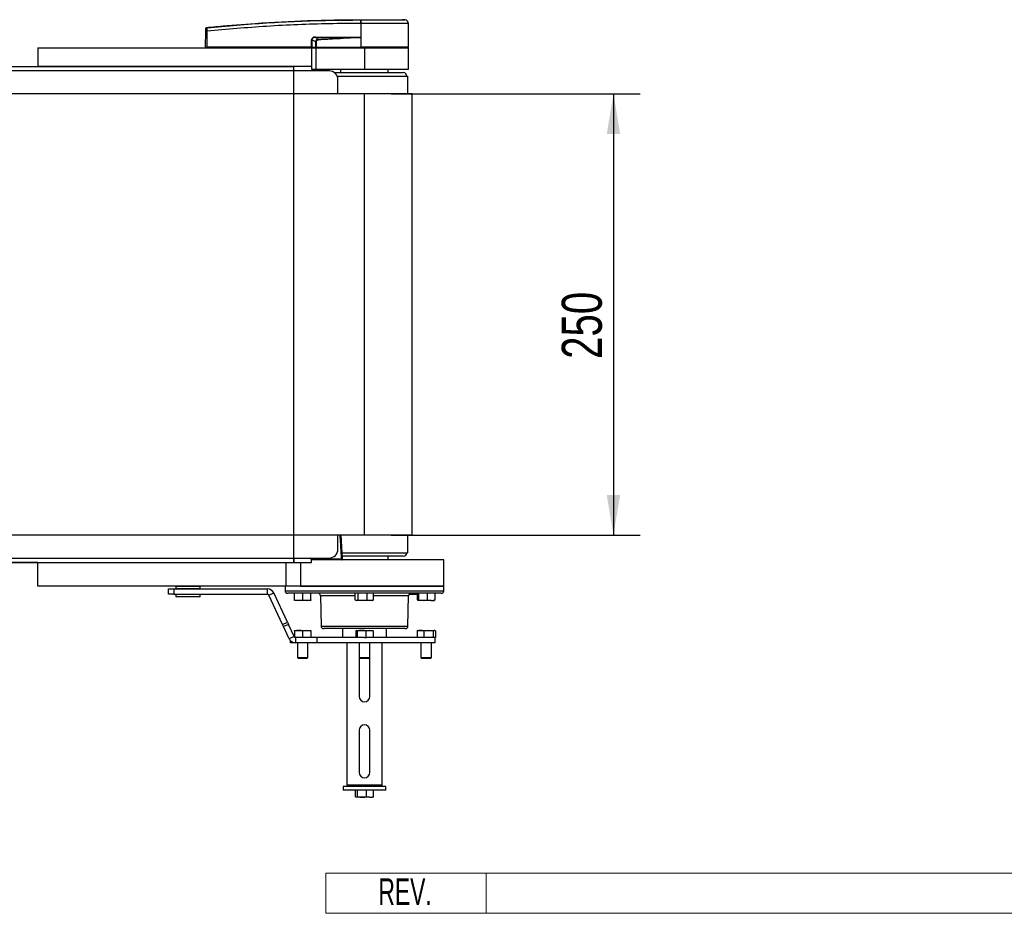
# Model space of a CAD drawing. Header units: millimetres. Extents: x 0 to 420, y 0 to 297.
# Tile 3 of 10: x 192 to 266, y 66 to 133. Entities that reach past the tile are written whole.
import ezdxf
from ezdxf.enums import TextEntityAlignment as Align

# ---------------------------------------------------------------- set-up
doc = ezdxf.new("R2010")
doc.units = ezdxf.units.MM
doc.layers.add('CARTIGLIO', color=140, linetype='Continuous')
doc.layers.add('QUOTE', color=174, linetype='Continuous')
doc.styles.add('SLDTEXTSTYLE0', font='TXT', dxfattribs={"width": 0.6382978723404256})
doc.styles.add('SLDTEXTSTYLE3', font='TXT', dxfattribs={"width": 0.75})
doc.dimstyles.new('SLDDIMSTYLE0', dxfattribs={"dimtxt": 3, "dimasz": 3, "dimexe": 0, "dimexo": 0.0625, "dimgap": 0.75, "dimtad": 1, "dimlfac": 7.56947306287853, "dimrnd": 1e-09, "dimzin": 12, "dimdsep": 46, "dimtxsty": 'SLDTEXTSTYLE3', "dimsah": 1, "dimcen": 0.09, "dimadec": 0, "dimazin": 3, "dimtfac": 1, "dimtdec": 3, "dimtofl": 0, "dimtmove": 0, "dimatfit": 3, "dimfxl": 0, "dimfrac": 2, "dimtolj": 1, "dimtzin": 12, "dimarcsym": 0})

# ---------------------------------------------------------------- blocks, each defined once
blk = doc.blocks.new('SW_NOTE_0_27')
at = {"layer": 'CARTIGLIO', "color": 0, "insert": (2.340425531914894, 2.578135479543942), "char_height": 2, "attachment_point": 2, "style": 'SLDTEXTSTYLE0'}
blk.add_mtext('REV.', dxfattribs=at)
blk = doc.blocks.new('Cartiglio ALUSIC')
at = {"color": 161, "linetype": 'Continuous', "lineweight": 18}
for p, q in [((113.971100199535, 150.9990413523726), (113.971100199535, 153.9990413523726)), ((113.971100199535, 153.9990413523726), (313.621100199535, 153.9990413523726)), ((125.971100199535, 153.9990413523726), (125.971100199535, 150.9990413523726)), ((113.971100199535, 150.9990413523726), (313.621100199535, 150.9990413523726))]:
    blk.add_line(p, q, dxfattribs=at)
at = {"layer": 'CARTIGLIO', "color": 140}
blk.add_blockref('SW_NOTE_0_27', (117.5683224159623, 151.0374199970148), dxfattribs=at)
at = {"layer": 'CARTIGLIO', "color": 140, "style": 'SLDTEXTSTYLE0', "width": 0.6382978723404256}
for tag, height, p in [('AUTOATTR1', 3.5, (223.449403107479, 133.7003798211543)), ('AUTOATTR2', 3.5, (221.9290871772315, 127.4217635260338)), ('AUTOATTR11', 3.5, (222.8622803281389, 121.4105734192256)), ('AUTOATTR8', 4, (219.2444208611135, 110.0025032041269)), ('AUTOATTR9', 4, (218.1221976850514, 100.4234402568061)), ('AUTOATTR0', 4, (249.0325362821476, 100.3118048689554))]:
    blk.add_attdef(tag, text='', height=height, dxfattribs=at).set_placement(p, align=Align.TOP_CENTER)
at = {"layer": 'CARTIGLIO', "color": 140}
for tag in ['AUTOATTR13', 'AUTOATTR12', 'AUTOATTR10', 'AUTOATTR7', 'AUTOATTR6', 'AUTOATTR5', 'AUTOATTR4', 'AUTOATTR3']:
    blk.add_attdef(tag, (0, 0), '', height=4, dxfattribs=at)
blk = doc.blocks.new('_D_2')
at = {"layer": 'QUOTE'}
for p, q in [((220.0767690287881, 127.5086107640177), (238.703905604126, 127.5086107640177)), ((236.703905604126, 127.5086107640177), (236.703905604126, 94.48121269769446)), ((220.0767690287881, 94.48121269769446), (238.703905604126, 94.48121269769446))]:
    blk.add_line(p, q, dxfattribs=at)
for points in [[(236.703905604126, 127.5086107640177), (236.203905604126, 124.5086107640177), (237.203905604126, 124.5086107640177)], [(236.703905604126, 94.48121269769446), (237.203905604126, 97.48121269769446), (236.203905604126, 97.48121269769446)]]:
    blk.add_solid(points, dxfattribs=at)
at = {"layer": 'QUOTE', "insert": (232.8367022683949, 107.6699117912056), "char_height": 3, "attachment_point": 1, "rotation": 90.00000000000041, "style": 'SLDTEXTSTYLE3'}
blk.add_mtext('250', dxfattribs=at)

msp = doc.modelspace()

# ---------------------------------------------------------------- linework, layer by layer
at = {"color": 7, "linetype": 'Continuous', "lineweight": 25}
for p, q in [((217.8006155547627, 132.7786928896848), (217.7791824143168, 132.778689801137)), ((217.8006155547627, 132.7786928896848), (217.7993183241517, 131.0095149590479)), ((217.8008197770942, 133.05721363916), (217.8009966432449, 133.05721363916)), ((221.1272554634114, 133.0390393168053), (220.8974637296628, 133.05721363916)), ((221.3789323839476, 131.0095149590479), (221.3634937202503, 132.7786105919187)), ((206.1874821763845, 131.0095149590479), (206.1978054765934, 132.1924479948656)), ((206.2946094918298, 132.1924479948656), (206.2842861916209, 131.0095149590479)), ((206.2943061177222, 132.4723551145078), (206.2942201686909, 132.4723463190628)), ((214.1205070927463, 131.0095149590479), (214.1225943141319, 131.5428088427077)), ((214.1472880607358, 131.5428088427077), (214.1452008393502, 131.0095149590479)), ((214.4259827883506, 131.397928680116), (214.1472880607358, 131.5428088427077)), ((214.4109316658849, 131.7248500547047), (214.6431896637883, 131.6041101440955)), ((217.5112045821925, 131.7248500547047), (214.4109316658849, 131.7248500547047)), ((214.4126217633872, 131.7589988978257), (217.5128946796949, 131.7589988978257)), ((217.7922914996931, 131.7431045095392), (217.7923554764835, 131.7357734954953)), ((217.7923554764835, 131.7357734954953), (217.7986934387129, 131.0095149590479)), ((193.6364944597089, 130.9434601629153), (193.6364944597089, 129.5563094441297)), ((193.6364944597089, 130.9434601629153), (214.1134812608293, 130.9434601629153)), ((206.1874821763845, 131.0095149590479), (206.2842861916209, 131.0095149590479)), ((206.2518075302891, 131.0095149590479), (206.2529605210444, 130.9434601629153)), ((214.1205070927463, 131.0095149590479), (206.2842861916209, 131.0095149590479)), ((206.2891628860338, 131.0095149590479), (206.2892597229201, 130.9434601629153)), ((214.1134812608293, 130.9434601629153), (214.1134812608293, 129.5563094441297)), ((214.1134812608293, 130.9434601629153), (214.4437552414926, 130.9434601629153)), ((214.1452008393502, 131.0095149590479), (214.1205070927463, 131.0095149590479)), ((214.1257016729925, 131.0095149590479), (214.1257985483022, 130.9434601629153)), ((214.1452008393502, 131.0095149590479), (214.4397364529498, 131.0095149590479)), ((214.1908348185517, 131.0095149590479), (214.1916501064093, 130.9434601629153)), ((214.4437552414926, 130.9434601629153), (214.4437552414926, 129.3581450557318)), ((214.4437552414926, 130.9434601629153), (218.0767690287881, 130.9434601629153)), ((214.4498485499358, 131.0095149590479), (217.7986934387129, 131.0095149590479)), ((214.4705694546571, 131.0095149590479), (214.4710470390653, 130.9434601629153)), ((217.7993183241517, 131.0095149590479), (217.7986934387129, 131.0095149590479)), ((221.3789323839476, 131.0095149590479), (217.7993183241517, 131.0095149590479)), ((217.8020148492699, 131.0095149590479), (217.8020638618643, 130.9434601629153)), ((218.0767690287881, 130.9434601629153), (218.0767690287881, 129.3581450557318)), ((218.0767690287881, 130.9434601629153), (221.3795088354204, 130.9434601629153)), ((221.3134540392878, 130.9434601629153), (221.3146070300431, 131.0095149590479)), ((221.3795088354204, 129.3581450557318), (221.3795088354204, 130.9434601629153)), ((215.4345771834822, 129.2260354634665), (62.18745015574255, 129.2260354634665)), ((83.98553287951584, 129.5563094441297), (193.6364944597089, 129.5563094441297)), ((214.1134812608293, 129.5563094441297), (193.6364944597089, 129.5563094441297)), ((212.7923853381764, 129.2260354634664), (212.7923853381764, 129.5563094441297)), ((214.1134812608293, 129.5563094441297), (214.1134812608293, 129.3581450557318)), ((214.1134812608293, 129.3581450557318), (214.4437552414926, 129.3581450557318)), ((214.4437552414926, 129.3581450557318), (218.0767690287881, 129.3581450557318)), ((215.8309059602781, 129.0939258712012), (220.9831800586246, 129.0939258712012)), ((216.2932895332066, 129.3581450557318), (216.2932895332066, 129.0939258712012)), ((218.0767690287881, 129.3581450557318), (221.3795088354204, 129.3581450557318)), ((219.8602485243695, 129.0939258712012), (219.8602485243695, 129.3581450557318)), ((216.0399793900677, 128.8297066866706), (221.3134540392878, 128.8297066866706)), ((216.0951251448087, 127.5086107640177), (216.0951251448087, 128.56548750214)), ((221.3232399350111, 127.5086107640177), (221.3134540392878, 128.8297066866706)), ((218.0767690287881, 127.5086107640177), (59.54525831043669, 127.5086107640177)), ((218.0767690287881, 94.48121269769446), (218.0767690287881, 127.5086107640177)), ((221.643728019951, 127.5086107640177), (218.0767690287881, 127.5086107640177)), ((221.643728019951, 94.48121269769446), (221.643728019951, 127.5086107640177)), ((218.0767690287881, 94.48121269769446), (59.54525831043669, 94.48121269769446)), ((216.0951251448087, 93.42433595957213), (216.0951251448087, 94.48121269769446)), ((216.4385309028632, 92.70218565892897), (216.3250006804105, 94.48121269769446)), ((221.643728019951, 94.48121269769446), (218.0767690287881, 94.48121269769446)), ((221.3134540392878, 93.16011677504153), (221.3232399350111, 94.48121269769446)), ((216.3999854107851, 93.16011677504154), (221.3134540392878, 93.16011677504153)), ((220.9831800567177, 92.89589759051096), (216.4225565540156, 92.89589759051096)), ((219.8602485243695, 92.63167840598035), (219.8602485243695, 92.89589759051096)), ((62.18745015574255, 92.76378799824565), (215.4345771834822, 92.76378799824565)), ((193.6364944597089, 92.43351401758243), (83.98553287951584, 92.43351401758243)), ((193.6364944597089, 90.65003452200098), (193.6364944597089, 92.43351401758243)), ((193.6364944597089, 92.43351401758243), (212.2149873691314, 92.43351401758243)), ((212.2149873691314, 90.65003452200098), (212.2149873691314, 92.43351401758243)), ((212.2149873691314, 92.43351401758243), (213.2807658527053, 92.43351401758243)), ((212.7923853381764, 92.76378799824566), (212.7923853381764, 92.43351401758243)), ((214.010883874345, 92.73736607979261), (212.7923853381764, 92.73736607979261)), ((213.2807658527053, 92.43351401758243), (213.2807658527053, 90.65003452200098)), ((213.2807658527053, 92.43351401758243), (214.1134812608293, 92.43351401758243)), ((214.0082348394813, 92.75172985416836), (214.0086557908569, 92.76378799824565)), ((214.0742795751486, 92.69888601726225), (214.0754124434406, 92.76378799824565)), ((214.0750664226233, 92.68759990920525), (214.0756040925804, 92.68452224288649)), ((214.1134812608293, 92.43351401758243), (214.1134812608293, 92.63167840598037)), ((224.0217006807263, 92.63167840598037), (214.1134812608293, 92.63167840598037)), ((214.1414571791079, 92.76378799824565), (214.1403243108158, 92.69888601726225)), ((214.1403243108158, 92.69888601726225), (216.3700255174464, 92.69888601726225)), ((214.1403243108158, 92.69888601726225), (214.1403243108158, 92.63167840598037)), ((216.3700255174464, 92.69888601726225), (216.3700255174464, 92.63167840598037)), ((224.0217006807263, 90.65003452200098), (224.0217006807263, 92.63167840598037)), ((212.2149873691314, 90.65003452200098), (193.6364944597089, 90.65003452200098)), ((198.8060558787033, 90.65003452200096), (198.8060558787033, 90.64673178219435)), ((199.8615354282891, 90.64673178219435), (199.8615354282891, 90.65003452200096)), ((203.9678939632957, 90.62564056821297), (203.9606242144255, 90.48692549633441)), ((203.9825332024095, 90.62564056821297), (203.9678939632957, 90.62564056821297)), ((205.7735524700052, 90.62564056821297), (203.9825332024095, 90.62564056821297)), ((205.7808222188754, 90.48692549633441), (205.7735524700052, 90.62564056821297)), ((212.1318373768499, 90.65003452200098), (212.1376626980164, 90.3163020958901)), ((213.2807658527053, 90.65003452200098), (212.2149873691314, 90.65003452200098)), ((213.2807658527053, 90.650034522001), (218.0767690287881, 90.65003452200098)), ((224.0217006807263, 90.65003452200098), (213.2807658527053, 90.65003452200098)), ((218.0767690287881, 90.65003452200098), (224.0217006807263, 90.65003452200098)), ((224.0158753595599, 90.3163020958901), (224.0217006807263, 90.65003452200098)), ((203.4175177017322, 90.05618650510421), (203.4175177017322, 90.45251528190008)), ((203.4175177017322, 90.45251528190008), (203.8138464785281, 90.45251528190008)), ((203.8138464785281, 90.05618650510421), (203.4175177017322, 90.05618650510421)), ((203.8138464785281, 90.45251528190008), (203.8138464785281, 90.05618650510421)), ((203.8138464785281, 90.45251528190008), (210.8092764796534, 90.45251528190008)), ((203.8138464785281, 90.05618650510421), (210.8092764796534, 90.05618650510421)), ((203.9606242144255, 90.48692549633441), (205.7808222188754, 90.48692549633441)), ((203.9606242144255, 90.02177629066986), (203.9678939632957, 89.88306121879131)), ((205.7808222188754, 90.02177629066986), (203.9606242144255, 90.02177629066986)), ((203.9678939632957, 89.88306121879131), (205.7735524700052, 89.88306121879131)), ((204.0013391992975, 90.45912076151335), (203.9870099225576, 90.45912076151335)), ((203.9870099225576, 90.04958102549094), (205.7544365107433, 90.04958102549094)), ((205.7544365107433, 90.45912076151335), (204.0013391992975, 90.45912076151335)), ((204.0648547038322, 90.45912076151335), (204.0648547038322, 90.45251528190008)), ((204.0648547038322, 90.0561865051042), (204.0648547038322, 90.04958102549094)), ((205.6765917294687, 90.45251528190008), (205.6765917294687, 90.45912076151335)), ((205.6765917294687, 90.04958102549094), (205.6765917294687, 90.0561865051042)), ((205.7735524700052, 89.88306121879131), (205.7808222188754, 90.02177629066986)), ((210.8092764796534, 90.05618650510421), (210.8092764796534, 90.45251528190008)), ((210.9290084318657, 89.97990883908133), (211.2882042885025, 90.14740461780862)), ((211.9492527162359, 87.79198791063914), (210.9290084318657, 89.97990883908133)), ((212.3084485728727, 87.95948368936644), (211.2882042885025, 90.14740461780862)), ((212.1376626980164, 90.3163020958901), (224.0158753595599, 90.3163020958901)), ((218.0767690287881, 90.1215961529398), (212.3357969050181, 90.1215961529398)), ((212.8396628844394, 89.62748985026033), (212.8396628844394, 90.1215961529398)), ((212.846793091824, 89.62748985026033), (212.846793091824, 90.1215961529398)), ((213.4600635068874, 89.62748985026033), (213.4600635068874, 90.1215961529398)), ((214.0662037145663, 89.62748985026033), (214.0662037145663, 90.1215961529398)), ((214.7866517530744, 89.9268902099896), (214.8259741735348, 87.67411025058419)), ((217.3906995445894, 89.9268902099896), (214.7866517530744, 89.9268902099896)), ((217.3906995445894, 89.62748985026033), (217.3906995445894, 90.1215961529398)), ((217.5967664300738, 89.62748985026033), (217.5967664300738, 90.1215961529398)), ((223.8177411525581, 90.1215961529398), (218.0767690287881, 90.1215961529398)), ((218.2828359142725, 89.62748985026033), (218.2828359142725, 90.1215961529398)), ((218.7628385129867, 89.62748985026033), (218.7628385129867, 90.1215961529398)), ((221.3668863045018, 89.9268902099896), (218.7628385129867, 89.9268902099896)), ((221.3275638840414, 87.67411025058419), (221.3668863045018, 89.9268902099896)), ((221.8717080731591, 90.05554135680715), (221.9249614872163, 90.05554135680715)), ((221.8866633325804, 90.05554135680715), (221.8878163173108, 90.1215961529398)), ((221.9249614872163, 90.05554135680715), (221.9254081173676, 90.1215961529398)), ((221.9249614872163, 90.05554135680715), (222.0482899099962, 90.05554135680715)), ((222.0482899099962, 89.62748985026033), (222.0482899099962, 90.1215961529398)), ((222.1450073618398, 89.62748985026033), (222.1450073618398, 90.1215961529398)), ((222.7973222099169, 89.62748985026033), (222.7973222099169, 90.1215961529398)), ((223.3529196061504, 89.62748985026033), (223.3529196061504, 90.1215961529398)), ((204.0084910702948, 89.85802211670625), (203.9942796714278, 89.85802211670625)), ((205.7471667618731, 89.85802211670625), (204.0084910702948, 89.85802211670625)), ((212.8431654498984, 89.59316916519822), (212.8431967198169, 89.59315778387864)), ((213.1534282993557, 89.59315778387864), (212.8432279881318, 89.59315778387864)), ((212.846793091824, 89.62748985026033), (213.1534282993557, 89.59315778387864)), ((213.1534282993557, 89.59315778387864), (213.4600635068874, 89.62748985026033)), ((213.7631336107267, 89.59315778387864), (213.1534282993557, 89.59315778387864)), ((213.4600635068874, 89.62748985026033), (213.7631336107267, 89.59315778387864)), ((213.7631336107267, 89.59315778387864), (214.0662037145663, 89.62748985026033)), ((214.0626386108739, 89.59315778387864), (213.7631336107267, 89.59315778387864)), ((214.0626698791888, 89.59315778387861), (214.0627011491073, 89.59316916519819)), ((217.4391091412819, 89.60332103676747), (217.4670324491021, 89.59315778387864)), ((217.4937329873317, 89.59315778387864), (217.4670324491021, 89.59315778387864)), ((217.9398011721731, 89.59315778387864), (217.4937329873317, 89.59315778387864)), ((217.5967664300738, 89.62748985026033), (217.9398011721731, 89.59315778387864)), ((217.9398011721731, 89.59315778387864), (218.2828359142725, 89.62748985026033)), ((218.5228372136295, 89.59315778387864), (217.9398011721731, 89.59315778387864)), ((218.2828359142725, 89.62748985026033), (218.5228372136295, 89.59315778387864)), ((218.5228372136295, 89.59315778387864), (218.7628385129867, 89.62748985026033)), ((218.6865056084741, 89.59315778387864), (218.5228372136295, 89.59315778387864)), ((218.686505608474, 89.59315778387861), (218.7144289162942, 89.60332103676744)), ((222.0850323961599, 89.59528183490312), (222.0908681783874, 89.59315778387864)), ((222.0966486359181, 89.59315778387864), (222.0908681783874, 89.59315778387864)), ((222.4711647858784, 89.59315778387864), (222.0966486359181, 89.59315778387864)), ((222.1450073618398, 89.62748985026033), (222.4711647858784, 89.59315778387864)), ((222.4711647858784, 89.59315778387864), (222.7973222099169, 89.62748985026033)), ((223.0751209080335, 89.59315778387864), (222.4711647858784, 89.59315778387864)), ((222.7973222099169, 89.62748985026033), (223.0751209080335, 89.59315778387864)), ((223.0751209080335, 89.59315778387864), (223.3529196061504, 89.62748985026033)), ((223.0751209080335, 89.59315778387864), (223.310326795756, 89.59315778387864)), ((211.9492527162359, 87.79198791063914), (212.3084485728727, 87.95948368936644)), ((212.0246917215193, 87.63020844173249), (211.9492527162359, 87.79198791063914)), ((212.3838875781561, 87.79770422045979), (212.0246917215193, 87.63020844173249)), ((212.3084485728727, 87.95948368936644), (212.3838875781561, 87.79770422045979)), ((212.8047629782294, 86.89513401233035), (212.3838875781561, 87.79770422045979)), ((214.8259741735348, 87.67411025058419), (221.3275638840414, 87.67411025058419)), ((212.4455671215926, 86.72763823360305), (212.0246917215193, 87.63020844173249)), ((212.8338365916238, 87.31296264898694), (212.8434228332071, 87.34729471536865)), ((212.8338365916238, 87.31296264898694), (212.8338365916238, 86.81885634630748)), ((212.8434228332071, 87.34729471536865), (213.13379870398, 87.34729471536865)), ((213.13379870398, 87.34729471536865), (213.7433091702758, 87.34729471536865)), ((213.7433091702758, 87.34729471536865), (213.4337608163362, 87.31296264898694)), ((213.4337608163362, 87.31296264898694), (213.4337608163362, 86.81885634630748)), ((214.0528575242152, 87.31296264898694), (213.7433091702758, 87.34729471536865)), ((213.7433091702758, 87.34729471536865), (214.0624437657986, 87.34729471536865)), ((214.0624437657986, 87.34729471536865), (214.0528575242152, 87.31296264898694)), ((214.0528575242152, 87.31296264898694), (214.0528575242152, 86.81885634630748)), ((214.0720300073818, 87.31296264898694), (214.0624437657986, 87.34729471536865)), ((214.0720300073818, 87.31296264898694), (214.0720300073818, 86.81885634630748)), ((218.0767690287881, 87.47940430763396), (215.0241083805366, 87.47940430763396)), ((216.4253991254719, 87.47940430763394), (216.4253991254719, 86.81885634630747)), ((217.4723359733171, 87.34729471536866), (217.4260060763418, 87.31296264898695)), ((217.4260060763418, 87.31296264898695), (217.4260060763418, 86.81885634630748)), ((217.5186658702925, 87.31296264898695), (217.4723359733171, 87.34729471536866)), ((217.4723359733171, 87.34729471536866), (217.8440473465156, 87.34729471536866)), ((217.5186658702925, 87.31296264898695), (217.5186658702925, 86.81885634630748)), ((217.8440473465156, 87.34729471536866), (218.4484804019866, 87.34729471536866)), ((221.1294296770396, 87.47940430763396), (218.0767690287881, 87.47940430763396)), ((218.4484804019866, 87.34729471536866), (218.1694288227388, 87.31296264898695)), ((218.1694288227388, 87.31296264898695), (218.1694288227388, 86.81885634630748)), ((218.7275319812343, 87.31296264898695), (218.4484804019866, 87.34729471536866)), ((218.4484804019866, 87.34729471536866), (218.6865052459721, 87.34729471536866)), ((218.681202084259, 87.34729471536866), (218.7275319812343, 87.31296264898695)), ((218.7275319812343, 87.31296264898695), (218.7275319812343, 86.81885634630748)), ((219.7281389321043, 86.81885634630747), (219.7281389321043, 87.47940430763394)), ((222.0230612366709, 87.31296264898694), (222.0715981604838, 87.33222690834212)), ((222.0230612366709, 87.31296264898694), (222.0230612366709, 86.81885634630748)), ((222.0908681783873, 87.34729471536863), (222.0690096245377, 87.33933885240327)), ((222.0908681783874, 87.34729471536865), (222.2753322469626, 87.34729471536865)), ((222.2753322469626, 87.34729471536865), (222.8663750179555, 87.34729471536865)), ((222.8663750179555, 87.34729471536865), (222.5276032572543, 87.31296264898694)), ((222.5276032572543, 87.31296264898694), (222.5276032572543, 86.81885634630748)), ((223.2051467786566, 87.31296264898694), (222.8663750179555, 87.34729471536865)), ((222.8663750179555, 87.34729471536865), (223.2916475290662, 87.34729471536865)), ((223.2916475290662, 87.34729471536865), (223.2051467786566, 87.31296264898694)), ((223.2051467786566, 87.31296264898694), (223.2051467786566, 86.81885634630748)), ((223.3781482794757, 87.31296264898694), (223.2916475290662, 87.34729471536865)), ((223.2916475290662, 87.34729471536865), (223.3103413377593, 87.34729471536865)), ((223.3321998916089, 87.3393388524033), (223.3103413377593, 87.34729471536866)), ((223.3781482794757, 87.31296264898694), (223.3781482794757, 86.81885634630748)), ((212.8047629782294, 86.89513401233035), (212.4455671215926, 86.72763823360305)), ((212.549810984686, 86.4225275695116), (212.549810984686, 86.58314002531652)), ((212.6819205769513, 86.4225275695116), (212.549810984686, 86.4225275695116)), ((212.6819205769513, 86.48654766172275), (212.6819205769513, 86.4225275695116)), ((212.9244949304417, 86.4225275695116), (212.6819205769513, 86.4225275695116)), ((212.9244949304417, 86.81885634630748), (212.9244949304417, 86.4225275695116)), ((214.5066911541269, 86.81885634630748), (212.9244949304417, 86.81885634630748)), ((214.5066911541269, 86.4225275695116), (212.9244949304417, 86.4225275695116)), ((213.056604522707, 86.4225275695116), (213.056604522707, 85.31280699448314)), ((213.8492620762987, 85.31280699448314), (213.8492620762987, 86.4225275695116)), ((214.5066911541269, 86.81885634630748), (214.5066911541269, 86.4225275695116)), ((218.0788782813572, 86.81885634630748), (214.5066911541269, 86.81885634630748)), ((223.3611527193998, 86.4225275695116), (214.5066911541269, 86.4225275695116)), ((216.7556731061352, 86.42252756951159), (216.7556731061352, 75.78770539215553)), ((217.6804402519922, 86.4225275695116), (217.6804402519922, 85.31280699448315)), ((218.0788782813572, 86.81885634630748), (218.1694288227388, 86.81885634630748)), ((218.1694288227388, 86.81885634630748), (218.2205935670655, 86.81885634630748)), ((223.3611527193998, 86.81885634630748), (218.2205935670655, 86.81885634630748)), ((218.473097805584, 85.31280699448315), (218.473097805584, 86.4225275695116)), ((219.397864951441, 75.78770539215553), (219.397864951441, 86.42252756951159)), ((222.3042759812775, 86.4225275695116), (222.3042759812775, 85.31280699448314)), ((223.0969335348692, 85.31280699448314), (223.0969335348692, 86.4225275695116)), ((223.3611527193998, 86.4225275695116), (223.3611527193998, 86.81885634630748)), ((223.3611527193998, 86.81885634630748), (223.3781482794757, 86.81885634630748)), ((213.056604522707, 85.31280699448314), (213.1358702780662, 85.23354123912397)), ((213.056604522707, 85.31280699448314), (213.245495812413, 85.31280699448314)), ((213.286983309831, 85.23354123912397), (213.1358702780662, 85.23354123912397)), ((213.245495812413, 85.31280699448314), (213.8492620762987, 85.31280699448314)), ((213.7699963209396, 85.23354123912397), (213.286983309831, 85.23354123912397)), ((213.7699963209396, 85.23354123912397), (213.8492620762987, 85.31280699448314)), ((217.6804402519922, 85.31280699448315), (217.7597060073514, 85.23354123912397)), ((217.6804402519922, 85.31280699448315), (217.6804402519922, 82.39318500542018)), ((217.6804402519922, 85.31280699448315), (217.9254999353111, 85.31280699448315)), ((217.9557537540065, 85.23354123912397), (217.7597060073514, 85.23354123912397)), ((217.9254999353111, 85.31280699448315), (218.473097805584, 85.31280699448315)), ((218.3938320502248, 85.23354123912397), (217.9557537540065, 85.23354123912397)), ((218.3938320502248, 85.23354123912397), (218.473097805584, 85.31280699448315)), ((218.473097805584, 82.39318500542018), (218.473097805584, 85.31280699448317)), ((222.3042759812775, 85.31280699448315), (222.3835417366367, 85.23354123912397)), ((222.3042759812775, 85.31280699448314), (222.4241776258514, 85.31280699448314)), ((222.4794630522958, 85.23354123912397), (222.3835417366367, 85.23354123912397)), ((222.4241776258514, 85.31280699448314), (223.0969335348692, 85.31280699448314)), ((223.01766777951, 85.23354123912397), (222.4794630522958, 85.23354123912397)), ((223.01766777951, 85.23354123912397), (223.0969335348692, 85.31280699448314)), ((217.6804402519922, 79.88310275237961), (217.6804402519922, 76.71247253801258)), ((218.473097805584, 76.71247253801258), (218.473097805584, 79.88310275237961)), ((216.4914539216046, 75.65559579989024), (216.4914539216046, 75.39137661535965)), ((219.4851401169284, 75.65559579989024), (216.4914539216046, 75.65559579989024)), ((219.4851401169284, 75.39137661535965), (216.4914539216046, 75.39137661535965)), ((216.7556731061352, 75.78770539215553), (216.8877826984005, 75.65559579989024)), ((216.7556731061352, 75.78770539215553), (219.397864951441, 75.78770539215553)), ((217.4061095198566, 74.89727031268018), (217.4061095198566, 75.39137661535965)), ((217.5558575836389, 74.89727031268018), (217.5558575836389, 75.39137661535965)), ((218.2265170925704, 74.89727031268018), (218.2265170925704, 75.39137661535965)), ((218.7474285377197, 74.89727031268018), (218.7474285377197, 75.39137661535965)), ((219.2657553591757, 75.65559579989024), (219.397864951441, 75.78770539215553)), ((219.6620841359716, 75.65559579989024), (219.4851401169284, 75.65559579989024)), ((219.6620841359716, 75.39137661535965), (219.4851401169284, 75.39137661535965)), ((219.6620841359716, 75.39137661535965), (219.6620841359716, 75.65559579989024)), ((217.4061095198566, 74.89727031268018), (217.4809835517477, 74.86293824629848)), ((217.4809835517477, 74.86293824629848), (217.5558575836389, 74.89727031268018)), ((217.8911873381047, 74.86293824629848), (217.4809835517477, 74.86293824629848)), ((218.4869728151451, 74.86293824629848), (217.8911873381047, 74.86293824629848)), ((218.2265170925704, 74.89727031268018), (218.4869728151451, 74.86293824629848)), ((218.4869728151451, 74.86293824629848), (218.7474285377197, 74.89727031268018)), ((218.4869728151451, 74.86293824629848), (218.6858187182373, 74.86293824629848)), ((218.7474285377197, 74.89727031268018), (218.6725545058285, 74.86293824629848))]:
    msp.add_line(p, q, dxfattribs=at)
at = {"color": 7, "linetype": 'Continuous'}
for p, q in [((64.82964200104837, 129.5563094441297), (212.7923853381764, 129.5563094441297)), ((212.7923853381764, 92.43351401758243), (212.7923853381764, 129.5563094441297)), ((64.82964200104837, 92.43351401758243), (212.7923853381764, 92.43351401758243))]:
    msp.add_line(p, q, dxfattribs=at)
at = {"color": 7, "linetype": 'Continuous', "lineweight": 25, "flags": 128}
msp.add_lwpolyline([(217.5112045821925, 131.7248500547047), (217.6686489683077, 131.7309695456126), (217.7923554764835, 131.7357734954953)], dxfattribs=at)
at = {"color": 7, "linetype": 'Continuous', "lineweight": 25}
for centre, radius, start, end in [((218.7715905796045, 132.8345043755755), 0.9939764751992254, 168.1201678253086, 183.2190123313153), ((223.158507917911, 132.4281531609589), 5.394315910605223, 173.3031905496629, 173.4966105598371), ((218.7931469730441, 132.8338377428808), 0.9940621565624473, 168.0817425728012, 183.1800729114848), ((221.0992844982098, 132.776304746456), 0.2642192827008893, 0.5000112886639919, 83.92312765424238), ((206.2462074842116, 129.2676784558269), 2.92517001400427, 89.0518987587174, 90.94810124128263), ((206.3045253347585, 132.3473123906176), 0.1053645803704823, 96.10419452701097, 179.3841406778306), ((214.1349411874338, 134.9076333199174), 3.364847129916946, 269.7897600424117, 270.2102399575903), ((214.1389402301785, 131.7554277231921), 0.2737048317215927, 353.5856582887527, 0.7475901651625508), ((123.3964872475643, 127.1940863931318), 91.35321018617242, 2.731258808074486, 2.766996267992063), ((217.2392131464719, 131.755427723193), 0.2737048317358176, 353.5856582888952, 0.7475901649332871), ((215.4345771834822, 128.56548750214), 0.6605479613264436, 0, 90), ((220.9831800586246, 128.8297066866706), 0.2642191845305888, 359.9999999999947, 90), ((215.4345771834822, 93.42433595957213), 0.6605479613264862, 270.0000000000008, 0), ((220.9831800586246, 93.16011677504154), 0.2642191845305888, 270.0000000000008, 0), ((214.0142868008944, 92.69160006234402), 0.06043358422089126, 6.924501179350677, 95.74736793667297), ((214.010883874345, 92.67131128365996), 0.0660547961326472, 11.53695903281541, 90), ((214.1403243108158, 92.69773320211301), 0.0660547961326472, 178.999999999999, 270.0000000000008), ((214.1073019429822, 91.75248315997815), 0.9469787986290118, 88.00161738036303, 91.99838261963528), ((216.3700255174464, 92.69773320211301), 0.0660547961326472, 270.0000000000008, 3.721687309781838), ((216.4426210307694, 91.86699038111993), 0.8350571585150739, 90.45834104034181, 94.98729173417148), ((203.9942796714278, 90.62425775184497), 0.02642191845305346, 102.6874079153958, 177.0000000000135), ((205.7471667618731, 90.62425775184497), 0.02642191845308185, 2.999999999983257, 77.3125920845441), ((203.9870099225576, 90.48554267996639), 0.02642191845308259, 176.999999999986, 270.0000000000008), ((203.9870099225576, 90.02315910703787), 0.02642191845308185, 90, 182.9999999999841), ((203.9942796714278, 89.88444403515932), 0.02642191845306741, 182.9999999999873, 270.0000000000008), ((205.7471667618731, 89.88444403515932), 0.02642191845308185, 270.0000000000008, 357.0000000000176), ((205.7544365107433, 90.48554267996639), 0.02642191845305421, 270.0000000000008, 3.000000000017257), ((205.7544365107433, 90.02315910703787), 0.02642191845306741, 357.0000000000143, 90), ((210.8092764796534, 89.92407691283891), 0.5284383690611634, 24.99999999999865, 90), ((210.8092764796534, 89.92407691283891), 0.1321095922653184, 24.99999999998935, 90), ((212.3357969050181, 90.31976054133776), 0.1981643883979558, 180.9999999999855, 270.0000000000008), ((214.5885175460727, 89.92343176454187), 0.1981643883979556, 1.000000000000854, 90.00000000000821), ((221.5650205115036, 89.92343176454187), 0.1981643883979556, 90, 178.9999999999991), ((223.8177411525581, 90.31976054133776), 0.1981643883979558, 270.0000000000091, 359.0000000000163), ((215.0241083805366, 87.67756869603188), 0.1981643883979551, 180.9999999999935, 269.9999999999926), ((221.1294296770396, 87.67756869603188), 0.1981643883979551, 270.0000000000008, 359.0000000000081), ((218.0767690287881, 82.39318500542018), 0.3963287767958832, 180, 0), ((218.0767690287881, 79.88310275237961), 0.3963287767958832, 0, 180), ((218.0767690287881, 76.71247253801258), 0.3963287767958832, 180, 0)]:
    msp.add_arc(centre, radius, start, end, dxfattribs=at)
for centre, major_axis, ratio, start_param, end_param in [((214.5913662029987, 131.4081541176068), (0.44919878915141, -0.2209385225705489), 0.6067254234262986, 2.252005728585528, 3.428892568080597), ((214.5880363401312, 131.4084999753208), (0.4249793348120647, -0.2103495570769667), 0.5569608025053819, 2.253218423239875, 3.430105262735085), ((214.752677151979, 131.3229110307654), (0.302695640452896, -0.1610479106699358), 0.7705822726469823, 2.301138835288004, 3.478025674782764), ((214.752677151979, 131.3234874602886), (0.2642334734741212, -0.1396641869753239), 0.6630177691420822, 2.299050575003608, 3.4759374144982)]:
    msp.add_ellipse(centre, major_axis=major_axis, ratio=ratio, start_param=start_param, end_param=end_param, dxfattribs=at)
for points, knots in [([(206.2933211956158, 132.4520795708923), (207.7810061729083, 132.5878464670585), (210.0484181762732, 132.7947716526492), (213.1037191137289, 132.9469630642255), (215.4517555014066, 133.0276179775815), (217.0146463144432, 133.0275505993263), (217.7989009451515, 133.0391240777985), (217.7989035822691, 133.0391241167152)], [0, 0, 0, 0, 0.3887669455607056, 0.5925278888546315, 0.7962893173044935, 0.9999993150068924, 0.9999999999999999, 0.9999999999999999, 0.9999999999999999, 0.9999999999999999]), ([(206.2943061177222, 132.4723551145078), (206.3386880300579, 132.4768615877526), (206.6125700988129, 132.5046711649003), (207.8142459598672, 132.6219586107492), (210.2832424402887, 132.8236510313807), (213.8454276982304, 133.0174841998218), (216.4818184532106, 133.0439650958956), (217.8008197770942, 133.0572136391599)], [0, 0, 0, 0, 0.01170126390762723, 0.07220883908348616, 0.3141935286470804, 0.6568871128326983, 1, 1, 1, 1]), ([(217.7791824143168, 132.778689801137), (216.9983811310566, 132.7738234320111), (215.436777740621, 132.7640906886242), (213.095091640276, 132.687645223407), (210.0447141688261, 132.5343526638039), (207.7806243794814, 132.3279309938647), (206.2946094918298, 132.1924479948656)], [0, 0, 0, 0, 0.2036202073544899, 0.4072406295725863, 0.610947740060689, 1, 1, 1, 1]), ([(217.7989035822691, 133.0391241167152), (217.7989062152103, 133.0391241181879), (217.8061100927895, 133.0391281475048), (217.8133131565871, 133.0391278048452), (217.8205135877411, 133.0391274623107)], [0, 0, 0, 0, 0.0003654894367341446, 1, 1, 1, 1]), ([(221.3634937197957, 132.7786105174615), (221.3547202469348, 132.7786423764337), (221.336918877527, 132.7787070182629), (221.1936302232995, 132.7787274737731), (220.9668879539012, 132.7785749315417), (220.6587559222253, 132.7786595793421), (220.2746738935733, 132.7787115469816), (219.8318278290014, 132.7785146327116), (219.3349099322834, 132.7787309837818), (218.8230323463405, 132.778646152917), (218.3047176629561, 132.7786227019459), (217.9699561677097, 132.778669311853), (217.8006155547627, 132.7786928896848)], [0, 0, 0, 0, 0.1004650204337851, 0.2038434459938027, 0.3043094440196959, 0.4076889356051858, 0.5081552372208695, 0.6115349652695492, 0.7120023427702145, 0.8153832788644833, 0.9066107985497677, 1, 1, 1, 1]), ([(217.8009966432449, 133.05721363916), (217.9971360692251, 133.05721363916), (218.3900096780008, 133.05721363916), (218.968717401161, 133.05721363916), (219.5066619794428, 133.05721363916), (219.985001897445, 133.05721363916), (220.3789814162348, 133.05721363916), (220.6729285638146, 133.05721363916), (220.8628776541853, 133.05721363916), (220.8859439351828, 133.05721363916), (220.8974637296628, 133.05721363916)], [0, 0, 0, 0, 0.1248804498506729, 0.2501395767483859, 0.3746493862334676, 0.4998124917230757, 0.624764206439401, 0.749557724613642, 0.8749237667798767, 1, 1, 1, 1]), ([(217.8205135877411, 133.0391274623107), (217.9758247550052, 133.0391003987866), (218.2864468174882, 133.0390462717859), (218.7652686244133, 133.0390952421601), (219.2418884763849, 133.039090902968), (219.7017132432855, 133.0389722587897), (220.1144100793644, 133.0390941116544), (220.4703457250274, 133.0390939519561), (220.7574044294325, 133.0390509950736), (220.9681554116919, 133.0391819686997), (221.1016437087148, 133.0390145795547), (221.1187182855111, 133.0390310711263), (221.1272554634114, 133.0390393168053)], [0, 0, 0, 0, 0.0923036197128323, 0.1846070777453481, 0.2865384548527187, 0.3884687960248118, 0.4903980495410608, 0.5923288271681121, 0.6942470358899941, 0.7961663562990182, 0.8980844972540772, 1, 1, 1, 1]), ([(206.1978054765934, 132.1924479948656), (206.197860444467, 132.1987466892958), (206.1980690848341, 132.222654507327), (206.1984235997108, 132.2632778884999), (206.1988007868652, 132.3064992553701), (206.1990764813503, 132.338090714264), (206.1991367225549, 132.3449936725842), (206.1991668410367, 132.3484449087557)], [0, 0, 0, 0, 0.08210773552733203, 0.3116545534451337, 0.5407071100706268, 0.7703697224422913, 1, 1, 1, 1]), ([(206.1991668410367, 132.3484449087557), (206.1992332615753, 132.356055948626), (206.1993234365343, 132.3663889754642), (206.1993354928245, 132.3677704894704), (206.1993386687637, 132.3681344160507)], [0, 0, 0, 0, 0.7365740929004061, 1, 1, 1, 1]), ([(206.1993386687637, 132.3681344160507), (206.1994887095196, 132.3717981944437), (206.2001315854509, 132.387496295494), (206.2082704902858, 132.4145583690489), (206.2294878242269, 132.4438533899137), (206.259116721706, 132.4652164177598), (206.2825190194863, 132.4699696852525), (206.2942201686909, 132.4723463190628)], [0, 0, 0, 0, 0.07160669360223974, 0.3068114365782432, 0.5378745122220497, 0.768937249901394, 1, 1, 1, 1]), ([(206.2933211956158, 132.4520795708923), (206.2925685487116, 132.4462514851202), (206.2910625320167, 132.434589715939), (206.2904774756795, 132.3819547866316), (206.2912590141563, 132.3101146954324), (206.2929261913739, 132.2426228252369), (206.2942587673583, 132.2029021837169), (206.2946094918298, 132.1924479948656)], [0, 0, 0, 0, 0.2296881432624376, 0.4595968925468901, 0.6887793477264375, 0.9180889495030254, 0.9999999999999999, 0.9999999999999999, 0.9999999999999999, 0.9999999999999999]), ([(206.2942201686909, 132.4723463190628), (206.2941495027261, 132.4719668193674), (206.2938817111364, 132.4705286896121), (206.2935588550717, 132.459902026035), (206.2933211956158, 132.4520795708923)], [0, 0, 0, 0, 0.2638841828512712, 1, 1, 1, 1]), ([(214.4259827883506, 131.397928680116), (214.4337270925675, 131.3979541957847), (214.4475562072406, 131.3979997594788), (214.4650093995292, 131.3979503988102), (214.4726888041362, 131.397928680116)], [0, 0, 0, 0, 0.5600000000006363, 1, 1, 1, 1]), ([(214.4397364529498, 131.0095149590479), (214.4354891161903, 131.0819618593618), (214.4279125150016, 131.2111960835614), (214.4265718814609, 131.3409242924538), (214.4259827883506, 131.397928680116)], [0, 0, 0, 0, 0.5605860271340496, 1, 1, 1, 1]), ([(214.4726888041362, 131.397928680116), (214.4706584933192, 131.3253667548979), (214.4670289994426, 131.1956511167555), (214.4551031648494, 131.0664444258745), (214.4498485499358, 131.0095149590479)], [0, 0, 0, 0, 0.5593922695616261, 0.9999999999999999, 0.9999999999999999, 0.9999999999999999, 0.9999999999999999]), ([(214.6431896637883, 131.6041101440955), (215.1784882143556, 131.6282979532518), (216.1344227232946, 131.6714924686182), (217.090504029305, 131.7085456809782), (217.5112045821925, 131.7248500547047)], [0, 0, 0, 0, 0.5599740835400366, 1, 1, 1, 1]), ([(217.7923554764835, 131.7357734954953), (217.2052305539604, 131.6965706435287), (216.1568436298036, 131.6265689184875), (215.1075732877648, 131.5714473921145), (214.6459226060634, 131.5471954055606)], [0, 0, 0, 0, 0.5600269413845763, 1, 1, 1, 1]), ([(217.5128946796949, 131.7589988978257), (217.5398920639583, 131.7587376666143), (217.6198601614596, 131.7579638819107), (217.7139114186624, 131.7582370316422), (217.7791498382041, 131.745641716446), (217.7922914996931, 131.7431045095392)], [0, 0, 0, 0, 0.2892673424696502, 0.8568296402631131, 1, 1, 1, 1]), ([(214.4397364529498, 131.0095149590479), (214.4406431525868, 131.0095149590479), (214.4427671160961, 131.0095149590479), (214.4463717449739, 131.0095149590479), (214.4489095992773, 131.0095149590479), (214.4498485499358, 131.0095149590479)], [0, 0, 0, 0, 0.3193956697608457, 0.7481912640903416, 1, 1, 1, 1]), ([(216.3700255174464, 92.69888601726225), (216.3462823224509, 93.06706383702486), (216.3079733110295, 93.66110892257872), (216.271885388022, 94.25529269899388), (216.2581640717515, 94.48121269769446)], [0, 0, 0, 0, 0.6197809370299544, 1, 1, 1, 1]), ([(214.010883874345, 92.73736607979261), (214.0104589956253, 92.73801671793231), (214.0096093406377, 92.73931783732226), (214.0086929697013, 92.74759284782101), (214.0082348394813, 92.75172985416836)], [0, 0, 0, 0, 0.5000602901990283, 1, 1, 1, 1]), ([(221.4210812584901, 90.05554135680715), (221.4547231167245, 90.05554135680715), (221.5359776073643, 90.05554135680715), (221.6653592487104, 90.05554135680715), (221.7844630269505, 90.05554135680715), (221.8596496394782, 90.05554135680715), (221.888771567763, 90.05554135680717), (221.8834991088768, 90.05554135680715), (221.8822891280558, 90.05554135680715)], [0, 0, 0, 0, 0.1449671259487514, 0.3501361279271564, 0.5566205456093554, 0.7337847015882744, 0.9389060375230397, 1, 1, 1, 1]), ([(212.8396628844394, 89.62748985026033), (212.8399055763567, 89.62326102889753), (212.8410826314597, 89.60275125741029), (212.8422786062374, 89.5974031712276), (212.8432279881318, 89.59315778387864)], [0, 0, 0, 0, 0.206185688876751, 1, 1, 1, 1]), ([(212.8432279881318, 89.59315778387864), (212.8443600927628, 89.59911933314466), (212.8455555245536, 89.60541435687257), (212.8467308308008, 89.62637924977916), (212.846793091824, 89.62748985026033)], [0, 0, 0, 0, 0.9470257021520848, 1, 1, 1, 1]), ([(214.0662037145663, 89.62748985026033), (214.066141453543, 89.62637924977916), (214.0649661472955, 89.60541435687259), (214.0637707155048, 89.59911933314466), (214.0626386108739, 89.59315778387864)], [0, 0, 0, 0, 0.05297429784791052, 1, 1, 1, 1]), ([(217.3906995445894, 89.62748985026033), (217.3977134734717, 89.62326102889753), (217.4317310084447, 89.6027512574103), (217.4662953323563, 89.5974031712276), (217.4937329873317, 89.59315778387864)], [0, 0, 0, 0, 0.2061856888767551, 1, 1, 1, 1]), ([(217.4937329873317, 89.59315778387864), (217.5264514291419, 89.59911933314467), (217.5610000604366, 89.60541435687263), (217.5949670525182, 89.62637924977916), (217.5967664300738, 89.62748985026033)], [0, 0, 0, 0, 0.9470257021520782, 0.9999999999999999, 0.9999999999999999, 0.9999999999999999, 0.9999999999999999]), ([(218.7628385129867, 89.62748985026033), (218.7610397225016, 89.62636444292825), (218.7447070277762, 89.61614594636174), (218.7280945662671, 89.61298361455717), (218.7133117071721, 89.61016956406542)], [0, 0, 0, 0, 0.1101343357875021, 1, 1, 1, 1]), ([(222.0482899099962, 89.62748985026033), (222.0515818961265, 89.62326102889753), (222.0675480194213, 89.60275125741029), (222.0837707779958, 89.5974031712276), (222.0966486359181, 89.59315778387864)], [0, 0, 0, 0, 0.2061856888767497, 1, 1, 1, 1]), ([(222.0966486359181, 89.59315778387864), (222.1120050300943, 89.59911933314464), (222.1282204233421, 89.60541435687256), (222.1441628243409, 89.62637924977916), (222.1450073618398, 89.62748985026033)], [0, 0, 0, 0, 0.9470257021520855, 1, 1, 1, 1]), ([(223.3529196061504, 89.62748985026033), (223.3520750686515, 89.62637924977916), (223.3361326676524, 89.60541435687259), (223.3199172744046, 89.59911933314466), (223.3045608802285, 89.59315778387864)], [0, 0, 0, 0, 0.05297429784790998, 1, 1, 1, 1]), ([(213.13379870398, 87.34729471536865), (213.0539192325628, 87.3430493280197), (212.9532918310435, 87.337701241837), (212.8542563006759, 87.31719147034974), (212.8338365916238, 87.31296264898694)], [0, 0, 0, 0, 0.7938143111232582, 1, 1, 1, 1]), ([(213.4337608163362, 87.31296264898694), (213.4285222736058, 87.31407324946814), (213.3296338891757, 87.33503814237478), (213.229052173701, 87.34133316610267), (213.13379870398, 87.34729471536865)], [0, 0, 0, 0, 0.05297429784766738, 1, 1, 1, 1]), ([(217.8440473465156, 87.34729471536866), (217.7573987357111, 87.3430493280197), (217.6482439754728, 87.33770124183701), (217.5408159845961, 87.31719147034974), (217.5186658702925, 87.31296264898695)], [0, 0, 0, 0, 0.793814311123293, 1, 1, 1, 1]), ([(218.1694288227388, 87.31296264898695), (218.1637463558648, 87.31407324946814), (218.0564779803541, 87.33503814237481), (217.9473727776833, 87.3413331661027), (217.8440473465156, 87.34729471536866)], [0, 0, 0, 0, 0.05297429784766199, 1, 1, 1, 1]), ([(222.2753322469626, 87.34729471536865), (222.208152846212, 87.34304932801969), (222.1235242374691, 87.33770124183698), (222.0402344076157, 87.31719147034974), (222.0230612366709, 87.31296264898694)], [0, 0, 0, 0, 0.7938143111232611, 1, 1, 1, 1]), ([(222.5276032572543, 87.31296264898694), (222.5231975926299, 87.31407324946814), (222.4400315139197, 87.33503814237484), (222.355441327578, 87.34133316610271), (222.2753322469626, 87.34729471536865)], [0, 0, 0, 0, 0.05297429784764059, 1, 1, 1, 1]), ([(217.5558575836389, 74.89727031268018), (217.5617137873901, 74.896159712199), (217.6722618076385, 74.87519481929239), (217.7847028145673, 74.86889979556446), (217.8911873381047, 74.86293824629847)], [0, 0, 0, 0, 0.05297429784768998, 1, 1, 1, 1]), ([(217.8911873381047, 74.86293824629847), (217.9804851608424, 74.86718363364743), (218.0929772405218, 74.87253171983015), (218.2036897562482, 74.89304149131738), (218.2265170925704, 74.89727031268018)], [0, 0, 0, 0, 0.7938143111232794, 0.9999999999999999, 0.9999999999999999, 0.9999999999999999, 0.9999999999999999])]:
    msp.add_open_spline(points, degree=3, knots=knots, dxfattribs=at)
for points in [[(212.4455671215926, 86.72763823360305), (212.4704115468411, 86.68406052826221), (212.5201003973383, 86.59690511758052), (212.6371948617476, 86.49999516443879), (212.7745113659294, 86.43482745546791), (212.8745004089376, 86.42662753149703), (212.9244949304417, 86.4225275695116)], [(212.8047629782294, 86.89513401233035), (212.8109740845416, 86.88423958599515), (212.8233962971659, 86.86245073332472), (212.8526699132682, 86.83822324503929), (212.8869990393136, 86.82193131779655), (212.9119963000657, 86.81988133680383), (212.9244949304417, 86.81885634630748)]]:
    msp.add_open_spline(points, degree=3, dxfattribs=at)

# ---------------------------------------------------------------- block references
at = {"layer": 'CARTIGLIO'}
msp.add_blockref('Cartiglio ALUSIC', (101.206296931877, -84.82804008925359), dxfattribs=at)

# ---------------------------------------------------------------- dimensions: what is measured, and where the dimension line sits
at = {"layer": 'QUOTE'}
dim = msp.add_linear_dim(base=(234.3226555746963, 94.48121269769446), p1=(218.0767690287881, 127.5086107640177), p2=(218.0767690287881, 94.48121269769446), angle=90.0000000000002, dimstyle='SLDDIMSTYLE0', dxfattribs=at)
dim.commit()
dim.dimension.update_dxf_attribs({"geometry": '_D_2', "text_midpoint": (234.3226555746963, 110.9949117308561), "dimtype": 160})

doc.saveas('drawing.dxf')
